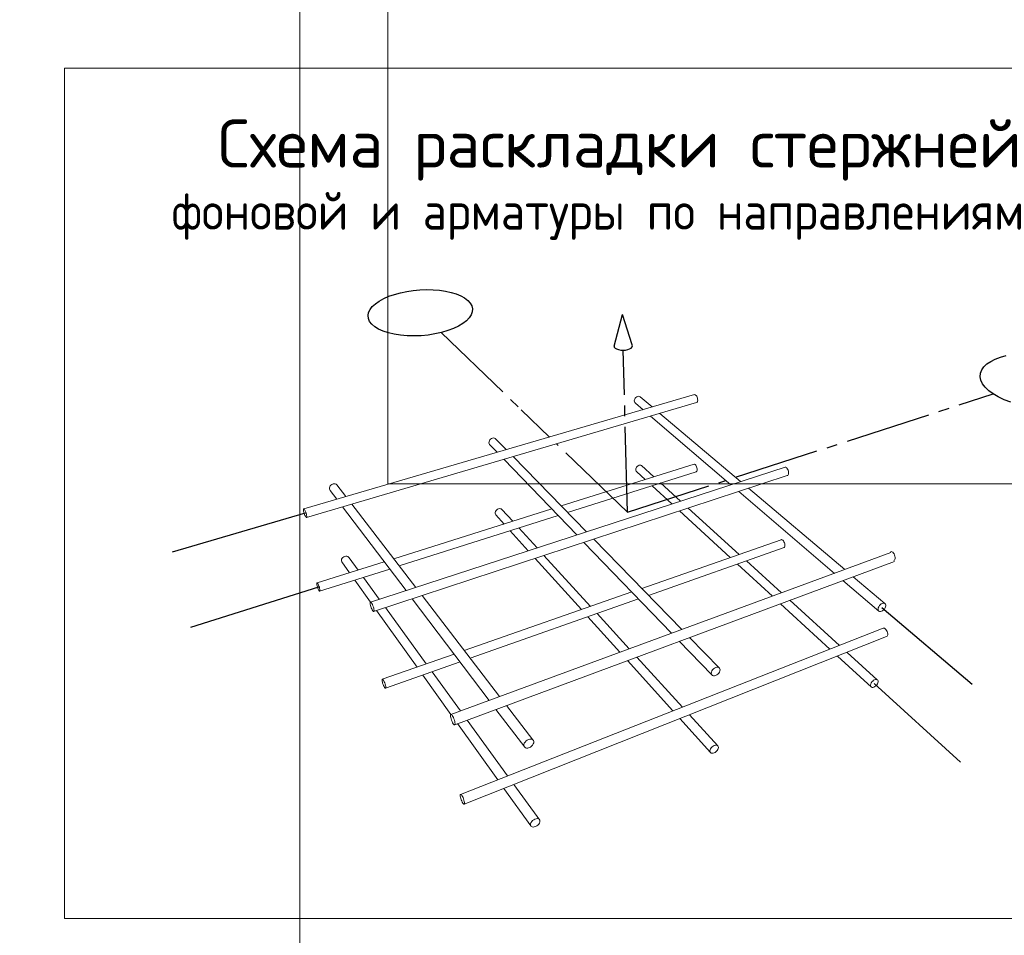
# Model space of a CAD drawing. Header units: millimetres. Extents: x 0 to 42000, y -59 to 29700.
# Tile 8 of 17: x 20379 to 29593, y 7297 to 15863. Entities that reach past the tile are written whole.
import ezdxf

# ---------------------------------------------------------------- set-up
doc = ezdxf.new("R2010")
doc.units = ezdxf.units.MM
doc.linetypes.add('______5', pattern=[1100, 800, -100, 100, -100])
doc.layers.add('Standard', color=7, linetype='Continuous', lineweight=25)
doc.styles.add('ISOCPEUR', font='txt')

msp = doc.modelspace()

# ---------------------------------------------------------------- linework, layer by layer
at = {"layer": 'Standard', "color": 7, "linetype": 'Continuous', "lineweight": -3, "transparency": 33554687}
for p, q in [((25940.3, 12810.2), (26018.7, 13105.2)), ((26109.1, 12821.6), (26018.7, 13105.2)), ((25940.3, 12810.2), (25942.8, 12800)), ((26108.7, 12801.2), (26111.8, 12811.5)), ((26111.8, 12811.5), (26109.1, 12821.6)), ((25942.8, 12800), (25951, 12790.6)), ((25951, 12790.6), (25964.3, 12782.5)), ((25964.3, 12782.5), (25981.9, 12776.3)), ((25981.9, 12776.3), (26002.5, 12772.5)), ((26002.5, 12772.5), (26024.8, 12771.3)), ((26024.8, 12771.3), (26047.1, 12772.8)), ((26047.1, 12772.8), (26068, 12776.9)), ((26068, 12776.9), (26086, 12783.3)), ((26086, 12783.3), (26099.9, 12791.6)), ((26099.9, 12791.6), (26108.7, 12801.2)), ((23049.7, 11246.1), (21804.3, 10880.5)), ((23173.5, 10554.7), (21978.3, 10176.7)), ((28447.4, 10365.4), (29292.8, 9647.4)), ((28375.6, 9653.4), (29181.9, 8917.1))]:
    msp.add_line(p, q, dxfattribs=at)
at = {"layer": 'Standard', "color": 7, "linetype": '______5', "lineweight": -3, "transparency": 33554687}
for p, q in [((24323.1, 12936.4), (25071.7, 12213.7)), ((26065.4, 11254.5), (26027.1, 12771.4)), ((27077.6, 11582.1), (29488.1, 12362.2)), ((25336, 11958.6), (25071.7, 12213.7)), ((26065.4, 11254.5), (25401.6, 11895.3)), ((26065.4, 11254.5), (26986.8, 11552.7))]:
    msp.add_line(p, q, dxfattribs=at)
at = {"layer": 'Standard', "color": 7, "linetype": 'Continuous', "lineweight": 18, "transparency": 33554687}
for p, q in [((23037, 11286.9), (26694.4, 12355.4)), ((26694.4, 12355.4), (26699.2, 12355)), ((26699.2, 12355), (26704.3, 12352)), ((26704.3, 12352), (26709.3, 12346.8)), ((26709.3, 12346.8), (26714, 12339.7)), ((23062.3, 11205.4), (26713.6, 12282.2)), ((26130.9, 12305.5), (26129.9, 12296.6)), ((26129.9, 12296.6), (26131.2, 12288.5)), ((26133.9, 12314.3), (26130.9, 12305.5)), ((26131.2, 12288.5), (26134.6, 12281.5)), ((26139, 12322.6), (26133.9, 12314.3)), ((26134.6, 12281.5), (26139.9, 12276.2)), ((26145.6, 12329.8), (26139, 12322.6)), ((26212.1, 12214.5), (26139.9, 12276.2)), ((26153.4, 12335.3), (26145.6, 12329.8)), ((26161.7, 12338.9), (26153.4, 12335.3)), ((26170.2, 12340.2), (26161.7, 12338.9)), ((26178, 12339.1), (26170.2, 12340.2)), ((26184.8, 12335.8), (26178, 12339.1)), ((26298.6, 12239.8), (26184.8, 12335.8)), ((26717.7, 12284.2), (26713.6, 12282.2)), ((26714, 12339.7), (26718.1, 12331.2)), ((26720.9, 12288.6), (26717.7, 12284.2)), ((26718.1, 12331.2), (26721.1, 12321.8)), ((26722.9, 12295), (26720.9, 12288.6)), ((26721.1, 12321.8), (26723, 12312.2)), ((26723.6, 12303), (26722.9, 12295)), ((26723, 12312.2), (26723.6, 12303)), ((27125.3, 11541.8), (26368.8, 12180.5)), ((27034.3, 11512.1), (26281.9, 12154.9)), ((24770.7, 11913.4), (24770.3, 11904.4)), ((24770.3, 11904.4), (24772.2, 11896)), ((24773.5, 11922.6), (24770.7, 11913.4)), ((24772.2, 11896), (24776.5, 11888.9)), ((24778.6, 11931.2), (24773.5, 11922.6)), ((24847.1, 11815.7), (24776.5, 11888.9)), ((24785.5, 11938.7), (24778.6, 11931.2)), ((24793.8, 11944.6), (24785.5, 11938.7)), ((24802.9, 11948.4), (24793.8, 11944.6)), ((24812.2, 11949.9), (24802.9, 11948.4)), ((24821, 11949), (24812.2, 11949.9)), ((24828.9, 11945.7), (24821, 11949)), ((24835.1, 11940.3), (24828.9, 11945.7)), ((24932.4, 11840.6), (24835.1, 11940.3)), ((25592.4, 11042.6), (24910.1, 11750.3)), ((25682.9, 11072.1), (24995.9, 11775.6)), ((25447.1, 11313.6), (26690.2, 11705.1)), ((26690.2, 11705.1), (26694.8, 11704.2)), ((26694.8, 11704.2), (26699.7, 11701)), ((23662.8, 10414.3), (27541.1, 11677.2)), ((25506.4, 11252.8), (26708.8, 11634.7)), ((26144.2, 11662), (26143.3, 11653.7)), ((26143.3, 11653.7), (26144.6, 11646)), ((26147.2, 11670.4), (26144.2, 11662)), ((26144.6, 11646), (26147.9, 11639.6)), ((26152.1, 11678.3), (26147.2, 11670.4)), ((26147.9, 11639.6), (26153, 11634.7)), ((26158.5, 11685.3), (26152.1, 11678.3)), ((26233.2, 11561.1), (26153, 11634.7)), ((26166, 11690.7), (26158.5, 11685.3)), ((26174.2, 11694.3), (26166, 11690.7)), ((26182.3, 11695.7), (26174.2, 11694.3)), ((26189.9, 11695), (26182.3, 11695.7)), ((26196.5, 11692.1), (26189.9, 11695)), ((26313, 11586.3), (26196.5, 11692.1)), ((26699.7, 11701), (26704.6, 11695.7)), ((26704.6, 11695.7), (26709.2, 11688.6)), ((26712.8, 11636.2), (26708.8, 11634.7)), ((26709.2, 11688.6), (26713.1, 11680.3)), ((26715.8, 11640.1), (26712.8, 11636.2)), ((26713.1, 11680.3), (26716.1, 11671.2)), ((26717.8, 11645.9), (26715.8, 11640.1)), ((26716.1, 11671.2), (26717.9, 11662)), ((26718.5, 11653.4), (26717.8, 11645.9)), ((26717.9, 11662), (26718.5, 11653.4)), ((27541.1, 11677.2), (27546.8, 11676.2)), ((27546.8, 11676.2), (27552.8, 11672.7)), ((27552.8, 11672.7), (27558.7, 11666.7)), ((27558.7, 11666.7), (27564.1, 11658.8)), ((27564.1, 11658.8), (27568.6, 11649.4)), ((27568.6, 11649.4), (27571.8, 11639.3)), ((27572.8, 11611.1), (27570.1, 11604.6)), ((27571.8, 11639.3), (27573.7, 11629.1)), ((27574, 11619.5), (27572.8, 11611.1)), ((27573.7, 11629.1), (27574, 11619.5)), ((23310.6, 11519.5), (23300.7, 11515.5)), ((23320.9, 11521.3), (23310.6, 11519.5)), ((23330.9, 11520.5), (23320.9, 11521.3)), ((23339.9, 11517.3), (23330.9, 11520.5)), ((23347.3, 11511.9), (23339.9, 11517.3)), ((23689.8, 10326.2), (27561.1, 11598.7)), ((26563.5, 11358.8), (26376.1, 11529)), ((27566.1, 11600.4), (27561.1, 11598.7)), ((27570.1, 11604.6), (27566.1, 11600.4)), ((23279.5, 11492.4), (23277, 11482.9)), ((23277, 11482.9), (23277.2, 11473.6)), ((23277.2, 11473.6), (23280, 11465)), ((23284.6, 11501.4), (23279.5, 11492.4)), ((23280, 11465), (23285.3, 11457.8)), ((23291.8, 11509.3), (23284.6, 11501.4)), ((23346.3, 11377.2), (23285.3, 11457.8)), ((23300.7, 11515.5), (23291.8, 11509.3)), ((23431.6, 11402.2), (23347.3, 11511.9)), ((26482.3, 11332.4), (26295.8, 11503.6)), ((28004.4, 10683.4), (27107.5, 11449.6)), ((28100.2, 10718.7), (27198.9, 11479.6)), ((23034.1, 11281.2), (23035, 11285.4)), ((23034.2, 11274.6), (23034.1, 11281.2)), ((23035.4, 11266.1), (23034.2, 11274.6)), ((23035, 11285.4), (23037, 11286.9)), ((23037.5, 11256.3), (23035.4, 11266.1)), ((23037, 11286.9), (23039.8, 11285.6)), ((23040.4, 11245.7), (23037.5, 11256.3)), ((23039.8, 11285.6), (23043.3, 11281.7)), ((23044, 11235.2), (23040.4, 11245.7)), ((23043.3, 11281.7), (23047.2, 11275.3)), ((23047.2, 11275.3), (23051.3, 11266.9)), ((23051.3, 11266.9), (23055.3, 11257.1)), ((23055.3, 11257.1), (23058.9, 11246.5)), ((23058.9, 11246.5), (23061.9, 11235.9)), ((23993.9, 10522.1), (23400.8, 11305.2)), ((24085.2, 10551.8), (23486.7, 11330.5)), ((23879.2, 10819.8), (25358.2, 11285.6)), ((24829, 11253.6), (24828.5, 11245.1)), ((24828.5, 11245.1), (24830.4, 11237.2)), ((24831.7, 11262.3), (24829, 11253.6)), ((24836.6, 11270.5), (24831.7, 11262.3)), ((24843.3, 11277.8), (24836.6, 11270.5)), ((24851.3, 11283.5), (24843.3, 11277.8)), ((24860.1, 11287.3), (24851.3, 11283.5)), ((24869.1, 11289), (24860.1, 11287.3)), ((24877.6, 11288.4), (24869.1, 11289)), ((24885.2, 11285.6), (24877.6, 11288.4)), ((24891.2, 11280.7), (24885.2, 11285.6)), ((24992.1, 11170.3), (24891.2, 11280.7)), ((27028.1, 10831.2), (26553.1, 11267.4)), ((27112, 10860.6), (26634.6, 11294.2)), ((23048, 11225.5), (23044, 11235.2)), ((23052.1, 11217.1), (23048, 11225.5)), ((23056, 11210.7), (23052.1, 11217.1)), ((23059.5, 11206.7), (23056, 11210.7)), ((23062.3, 11205.4), (23059.5, 11206.7)), ((23061.9, 11235.9), (23064, 11226)), ((23064.3, 11206.8), (23062.3, 11205.4)), ((23064, 11226), (23065.2, 11217.5)), ((23065.3, 11211), (23064.3, 11206.8)), ((23065.2, 11217.5), (23065.3, 11211)), ((23931, 10752.5), (25417.1, 11224.5)), ((24830.4, 11237.2), (24834.5, 11230.7)), ((24911.9, 11145), (24834.5, 11230.7)), ((25138, 10894.7), (24968.7, 11082.1)), ((25219.7, 10921.2), (25049.3, 11107.7)), ((26479.3, 10122.6), (25659, 10973.5)), ((26575.4, 10158), (25750, 11003.4)), ((26200.6, 10541.9), (27503.1, 10997.4)), ((27503.1, 10997.4), (27507.9, 10998.6)), ((27507.9, 10998.6), (27513.4, 10997.2)), ((27513.4, 10997.2), (27519.2, 10993.4)), ((27519.2, 10993.4), (27524.8, 10987.4)), ((27524.8, 10987.4), (27530, 10979.5)), ((27530, 10979.5), (27534.3, 10970.4)), ((27534.3, 10970.4), (27537.5, 10960.6)), ((24413.1, 9362.9), (28531.8, 10877.4)), ((26263.7, 10477.2), (27532, 10924.6)), ((27535.9, 10928.2), (27532, 10924.6)), ((27538.5, 10934.1), (27535.9, 10928.2)), ((27537.5, 10960.6), (27539.3, 10950.9)), ((27539.7, 10941.8), (27538.5, 10934.1)), ((27539.3, 10950.9), (27539.7, 10941.8)), ((28527.8, 10885.4), (28534, 10886.6)), ((28534, 10886.6), (28540.9, 10884.9)), ((28540.9, 10884.9), (28548, 10880.4)), ((28548, 10880.4), (28554.8, 10873.5)), ((28554.8, 10873.5), (28560.9, 10864.5)), ((23161.3, 10593.7), (23789.8, 10791.6)), ((23391.4, 10815.5), (23389, 10806.5)), ((23389, 10806.5), (23389.1, 10797.7)), ((23389.1, 10797.7), (23391.7, 10789.8)), ((23396.3, 10824), (23391.4, 10815.5)), ((23464, 10689), (23391.7, 10789.8)), ((23403.3, 10831.6), (23396.3, 10824)), ((23411.9, 10837.6), (23403.3, 10831.6)), ((23421.4, 10841.8), (23411.9, 10837.6)), ((23431.4, 10843.7), (23421.4, 10841.8)), ((23441, 10843.3), (23431.4, 10843.7)), ((23449.6, 10840.5), (23441, 10843.3)), ((23456.6, 10835.7), (23449.6, 10840.5)), ((23461.6, 10829), (23456.6, 10835.7)), ((23544.9, 10714.5), (23461.6, 10829)), ((24449.1, 9267.3), (28564.8, 10795.3)), ((25635.2, 10344.1), (25202.4, 10823.4)), ((25720, 10373.8), (25284.4, 10850.4)), ((27507.9, 10500.9), (27178.7, 10799.9)), ((28564.9, 10806.8), (28559.8, 10802.9)), ((28560.9, 10864.5), (28565.8, 10854.1)), ((28568.7, 10813.3), (28564.9, 10806.8)), ((28565.8, 10854.1), (28569.2, 10843.1)), ((28570.7, 10822), (28568.7, 10813.3)), ((28569.2, 10843.1), (28570.9, 10832.1)), ((28570.9, 10832.1), (28570.7, 10822)), ((23185.6, 10515.8), (23841.1, 10723.9)), ((27422.2, 10469.4), (27094.5, 10770.2)), ((23661.3, 10413.8), (23513.5, 10619.9)), ((23743.9, 10440.7), (23594.9, 10645.7)), ((28418.8, 10329.5), (28083, 10616.4)), ((28476, 10401.3), (28179.1, 10652)), ((23158.3, 10589.2), (23159.3, 10592.7)), ((23158.4, 10583.3), (23158.3, 10589.2)), ((23159.4, 10575.4), (23158.4, 10583.3)), ((23159.3, 10592.7), (23161.3, 10593.7)), ((23161.4, 10566.2), (23159.4, 10575.4)), ((23161.3, 10593.7), (23164.1, 10592)), ((23164.3, 10556.2), (23161.4, 10566.2)), ((23164.1, 10592), (23167.6, 10587.8)), ((23167.7, 10546.1), (23164.3, 10556.2)), ((23167.6, 10587.8), (23171.4, 10581.3)), ((23171.6, 10536.5), (23167.7, 10546.1)), ((23171.4, 10581.3), (23175.4, 10573)), ((23175.5, 10528.2), (23171.6, 10536.5)), ((23175.4, 10573), (23179.3, 10563.4)), ((23179.4, 10521.8), (23175.5, 10528.2)), ((23179.3, 10563.4), (23182.7, 10553.2)), ((23182.8, 10517.5), (23179.4, 10521.8)), ((23182.7, 10553.2), (23185.6, 10543.2)), ((23185.6, 10515.8), (23182.8, 10517.5)), ((23185.6, 10543.2), (23187.6, 10533.9)), ((23187.6, 10516.7), (23185.6, 10515.8)), ((23187.6, 10533.9), (23188.6, 10526.1)), ((23188.7, 10520.2), (23187.6, 10516.7)), ((23188.6, 10526.1), (23188.7, 10520.2)), ((24539.4, 9960.9), (26106.8, 10509)), ((23658.6, 10409.4), (23660.2, 10413.3)), ((23660.2, 10413.3), (23662.8, 10414.3)), ((23662.8, 10414.3), (23666.3, 10412.2)), ((23666.3, 10412.2), (23670.6, 10407.3)), ((24772, 9494.8), (24052.1, 10445.3)), ((24869.9, 9530.9), (24143.9, 10475.5)), ((24595, 9888.6), (26169.5, 10444)), ((28049, 10009.4), (27584.5, 10431.3)), ((23658.3, 10402.9), (23658.6, 10409.4)), ((23659.2, 10394.1), (23658.3, 10402.9)), ((23661.3, 10383.7), (23659.2, 10394.1)), ((23664.3, 10372.4), (23661.3, 10383.7)), ((23668.2, 10361), (23664.3, 10372.4)), ((23672.7, 10350.2), (23668.2, 10361)), ((23670.6, 10407.3), (23675.2, 10399.9)), ((23677.4, 10340.7), (23672.7, 10350.2)), ((23675.2, 10399.9), (23679.9, 10390.4)), ((23682, 10333.3), (23677.4, 10340.7)), ((23679.9, 10390.4), (23684.4, 10379.5)), ((23686.2, 10328.3), (23682, 10333.3)), ((23684.4, 10379.5), (23688.3, 10368)), ((23689.8, 10326.2), (23686.2, 10328.3)), ((23688.3, 10368), (23691.4, 10356.6)), ((23692.4, 10327.1), (23689.8, 10326.2)), ((23691.4, 10356.6), (23693.4, 10346.2)), ((23694, 10330.9), (23692.4, 10327.1)), ((23693.4, 10346.2), (23694.3, 10337.5)), ((23694.3, 10337.5), (23694, 10330.9)), ((24096.9, 9806.2), (23717.6, 10335.3)), ((24183.3, 9836.4), (23800.7, 10362.7)), ((27960.9, 9974.8), (27498.4, 10399.4)), ((28412.8, 10361.2), (28410.6, 10351.2)), ((28410.6, 10351.2), (28410.9, 10342.2)), ((28410.9, 10342.2), (28413.7, 10334.8)), ((28417.3, 10371.4), (28412.8, 10361.2)), ((28413.7, 10334.8), (28418.8, 10329.5)), ((28424, 10381.3), (28417.3, 10371.4)), ((28418.8, 10329.5), (28425.8, 10326.6)), ((28432.2, 10390.1), (28424, 10381.3)), ((28425.8, 10326.6), (28434.3, 10326.4)), ((28441.4, 10397.2), (28432.2, 10390.1)), ((28434.3, 10326.4), (28443.7, 10328.8)), ((28451.1, 10402.1), (28441.4, 10397.2)), ((28443.7, 10328.8), (28453.3, 10333.7)), ((28460.5, 10404.5), (28451.1, 10402.1)), ((28453.3, 10333.7), (28462.5, 10340.8)), ((28469, 10404.2), (28460.5, 10404.5)), ((28462.5, 10340.8), (28470.7, 10349.5)), ((28476, 10401.3), (28469, 10404.2)), ((28470.7, 10349.5), (28477.3, 10359.4)), ((28481.1, 10396), (28476, 10401.3)), ((28477.3, 10359.4), (28481.9, 10369.6)), ((28483.8, 10388.5), (28481.1, 10396)), ((28481.9, 10369.6), (28484.1, 10379.5)), ((28484.1, 10379.5), (28483.8, 10388.5)), ((25995.7, 9944.8), (25695.9, 10276.9)), ((26082.8, 9976.8), (25781.1, 10307)), ((24503.7, 8615.6), (28459.4, 10170.8)), ((28459.4, 10170.8), (28465.3, 10171.5)), ((28465.3, 10171.5), (28471.9, 10169.4)), ((28471.9, 10169.4), (28478.8, 10164.7)), ((28478.8, 10164.7), (28485.4, 10157.8)), ((28485.4, 10157.8), (28491.3, 10149)), ((28491.3, 10149), (28496.2, 10138.9)), ((28496.2, 10138.9), (28499.6, 10128.4)), ((24538.2, 8523.7), (28491.2, 10091.4)), ((26855.2, 9732.7), (26551.4, 10047.8)), ((26927.2, 9797.7), (26648, 10083.6)), ((28496.1, 10094.7), (28491.2, 10091.4)), ((28499.5, 10100.5), (28496.1, 10094.7)), ((28501.3, 10108.5), (28499.5, 10100.5)), ((28499.6, 10128.4), (28501.3, 10118)), ((28501.3, 10118), (28501.3, 10108.5)), ((23771.5, 9692.4), (24444.2, 9927.6)), ((26490.7, 9396.8), (26065.6, 9867.4)), ((26580.6, 9432.1), (26153.1, 9899.9)), ((28348.2, 9619.1), (28032.2, 9909.3)), ((28403.2, 9687.7), (28120.6, 9944.4)), ((23802.6, 9609.1), (24499.3, 9854.9)), ((26855.8, 9770.2), (26851.6, 9759.5)), ((26862.5, 9780.5), (26855.8, 9770.2)), ((26871.2, 9789.8), (26862.5, 9780.5)), ((26881.2, 9797.4), (26871.2, 9789.8)), ((26891.9, 9802.8), (26881.2, 9797.4)), ((26902.6, 9805.6), (26891.9, 9802.8)), ((26912.4, 9805.7), (26902.6, 9805.6)), ((26920.8, 9803), (26912.4, 9805.7)), ((26927.2, 9797.7), (26920.8, 9803)), ((26926.5, 9760.2), (26930.7, 9770.8)), ((26931.1, 9790.2), (26927.2, 9797.7)), ((26930.7, 9770.8), (26932.3, 9781)), ((26932.3, 9781), (26931.1, 9790.2)), ((23769.6, 9683.3), (23770, 9689.2)), ((23770.4, 9675.3), (23769.6, 9683.3)), ((23770, 9689.2), (23771.5, 9692.4)), ((23772.4, 9665.6), (23770.4, 9675.3)), ((23771.5, 9692.4), (23774.2, 9692.8)), ((23774.2, 9692.8), (23777.7, 9690.3)), ((23777.7, 9690.3), (23781.8, 9685.1)), ((23781.8, 9685.1), (23786.3, 9677.5)), ((23786.3, 9677.5), (23790.9, 9668.2)), ((24414.4, 9363.4), (24150.3, 9731.8)), ((24503.3, 9396.1), (24237.1, 9762.4)), ((26851.6, 9759.5), (26850, 9749.3)), ((26850, 9749.3), (26851.3, 9740.1)), ((26851.3, 9740.1), (26855.2, 9732.7)), ((26855.2, 9732.7), (26861.7, 9727.4)), ((26861.7, 9727.4), (26870.1, 9724.8)), ((26870.1, 9724.8), (26879.9, 9724.9)), ((26879.9, 9724.9), (26890.6, 9727.7)), ((26890.6, 9727.7), (26901.2, 9733.1)), ((26901.2, 9733.1), (26911.2, 9740.7)), ((26911.2, 9740.7), (26919.8, 9749.9)), ((26919.8, 9749.9), (26926.5, 9760.2)), ((28360.8, 9675.5), (28352.9, 9667.1)), ((28369.8, 9682.5), (28360.8, 9675.5)), ((28379.1, 9687.4), (28369.8, 9682.5)), ((28388.1, 9690), (28379.1, 9687.4)), ((28396.4, 9690.1), (28388.1, 9690)), ((28403.2, 9687.7), (28396.4, 9690.1)), ((28408.1, 9683), (28403.2, 9687.7)), ((28410.8, 9676.3), (28408.1, 9683)), ((28411.1, 9668), (28410.8, 9676.3)), ((23775.3, 9654.9), (23772.4, 9665.6)), ((23779, 9644), (23775.3, 9654.9)), ((23783.3, 9633.5), (23779, 9644)), ((23787.9, 9624.1), (23783.3, 9633.5)), ((23792.4, 9616.6), (23787.9, 9624.1)), ((23790.9, 9668.2), (23795.2, 9657.6)), ((23796.5, 9611.4), (23792.4, 9616.6)), ((23795.2, 9657.6), (23799, 9646.6)), ((23800, 9608.8), (23796.5, 9611.4)), ((23799, 9646.6), (23801.9, 9635.8)), ((23802.6, 9609.1), (23800, 9608.8)), ((23801.9, 9635.8), (23803.8, 9626.1)), ((23804.2, 9612.3), (23802.6, 9609.1)), ((23803.8, 9626.1), (23804.6, 9618.1)), ((23804.6, 9618.1), (23804.2, 9612.3)), ((28342.2, 9648.1), (28340.1, 9638.8)), ((28340.1, 9638.8), (28340.5, 9630.5)), ((28340.5, 9630.5), (28343.2, 9623.8)), ((28346.6, 9657.7), (28342.2, 9648.1)), ((28343.2, 9623.8), (28348.2, 9619.1)), ((28352.9, 9667.1), (28346.6, 9657.7)), ((28348.2, 9619.1), (28355, 9616.8)), ((28355, 9616.8), (28363.2, 9616.9)), ((28363.2, 9616.9), (28372.2, 9619.6)), ((28372.2, 9619.6), (28381.5, 9624.5)), ((28381.5, 9624.5), (28390.4, 9631.4)), ((28390.4, 9631.4), (28398.3, 9639.8)), ((28398.3, 9639.8), (28404.6, 9649.1)), ((28404.6, 9649.1), (28409, 9658.7)), ((28409, 9658.7), (28411.1, 9668)), ((25104.2, 9056.2), (24835.6, 9410.8)), ((25181.5, 9125.5), (24934.1, 9447.3)), ((24409.9, 9353.1), (24410.8, 9359.5)), ((24410.4, 9344.1), (24409.9, 9353.1)), ((24412.3, 9333.2), (24410.4, 9344.1)), ((24410.8, 9359.5), (24413.1, 9362.9)), ((24415.5, 9321), (24412.3, 9333.2)), ((24413.1, 9362.9), (24416.7, 9363)), ((24419.7, 9308.4), (24415.5, 9321)), ((24416.7, 9363), (24421.2, 9359.9)), ((24424.8, 9296.3), (24419.7, 9308.4)), ((24421.2, 9359.9), (24426.5, 9353.7)), ((24426.5, 9353.7), (24432, 9344.9)), ((24432, 9344.9), (24437.5, 9334)), ((24437.5, 9334), (24442.6, 9321.8)), ((24442.6, 9321.8), (24446.9, 9309.2)), ((24446.9, 9309.2), (24450.1, 9296.9)), ((24944.7, 8789), (24565.5, 9310.5)), ((26843.4, 9006.2), (26556.4, 9324)), ((26912.5, 9068.9), (26646.6, 9359.8)), ((24430.2, 9285.5), (24424.8, 9296.3)), ((24435.8, 9276.7), (24430.2, 9285.5)), ((24441, 9270.4), (24435.8, 9276.7)), ((24445.5, 9267.2), (24441, 9270.4)), ((24449.1, 9267.3), (24445.5, 9267.2)), ((24451.5, 9270.6), (24449.1, 9267.3)), ((24450.1, 9296.9), (24452, 9286)), ((24452.5, 9277), (24451.5, 9270.6)), ((24452, 9286), (24452.5, 9277)), ((24852.3, 8752.7), (24476.1, 9277.3)), ((25127.8, 9123.4), (25116.9, 9115.2)), ((25139.7, 9129.3), (25127.8, 9123.4)), ((25151.9, 9132.6), (25139.7, 9129.3)), ((25163.4, 9133.1), (25151.9, 9132.6)), ((25173.5, 9130.7), (25163.4, 9133.1)), ((25181.5, 9125.5), (25173.5, 9130.7)), ((25186.8, 9118), (25181.5, 9125.5)), ((25097.1, 9083.5), (25096.4, 9072.9)), ((25096.4, 9072.9), (25098.8, 9063.6)), ((25101, 9094.5), (25097.1, 9083.5)), ((25098.8, 9063.6), (25104.2, 9056.2)), ((25107.7, 9105.4), (25101, 9094.5)), ((25104.2, 9056.2), (25112.2, 9051.1)), ((25116.9, 9115.2), (25107.7, 9105.4)), ((25112.2, 9051.1), (25122.4, 9048.7)), ((25122.4, 9048.7), (25133.9, 9049.2)), ((25133.9, 9049.2), (25146, 9052.6)), ((25146, 9052.6), (25157.8, 9058.5)), ((25157.8, 9058.5), (25168.7, 9066.6)), ((25168.7, 9066.6), (25177.8, 9076.4)), ((25177.8, 9076.4), (25184.5, 9087.2)), ((25184.5, 9087.2), (25188.4, 9098.2)), ((25189.2, 9108.7), (25186.8, 9118)), ((25188.4, 9098.2), (25189.2, 9108.7)), ((26839.9, 9030.8), (26838.4, 9021.3)), ((26844, 9040.8), (26839.9, 9030.8)), ((26850.4, 9050.5), (26844, 9040.8)), ((26858.7, 9059.4), (26850.4, 9050.5)), ((26868.3, 9066.8), (26858.7, 9059.4)), ((26878.6, 9072.2), (26868.3, 9066.8)), ((26888.8, 9075.2), (26878.6, 9072.2)), ((26898.3, 9075.7), (26888.8, 9075.2)), ((26906.4, 9073.5), (26898.3, 9075.7)), ((26905.4, 9024.6), (26911.8, 9034.4)), ((26912.5, 9068.9), (26906.4, 9073.5)), ((26911.8, 9034.4), (26915.9, 9044.3)), ((26916.3, 9062.2), (26912.5, 9068.9)), ((26915.9, 9044.3), (26917.4, 9053.8)), ((26917.4, 9053.8), (26916.3, 9062.2)), ((26838.4, 9021.3), (26839.6, 9012.9)), ((26839.6, 9012.9), (26843.4, 9006.2)), ((26843.4, 9006.2), (26849.6, 9001.6)), ((26849.6, 9001.6), (26857.7, 8999.5)), ((26857.7, 8999.5), (26867.1, 9000)), ((26867.1, 9000), (26877.3, 9003.1)), ((26877.3, 9003.1), (26887.6, 9008.4)), ((26887.6, 9008.4), (26897.1, 9015.8)), ((26897.1, 9015.8), (26905.4, 9024.6)), ((25161, 8322.1), (24910.6, 8671.4)), ((25245.2, 8375.6), (25003.4, 8708.2)), ((24500.4, 8607.4), (24501.4, 8613)), ((24500.9, 8599.3), (24500.4, 8607.4)), ((24502.6, 8589.1), (24500.9, 8599.3)), ((24501.4, 8613), (24503.7, 8615.6)), ((24505.7, 8577.7), (24502.6, 8589.1)), ((24503.7, 8615.6), (24507.2, 8615.1)), ((24509.7, 8565.7), (24505.7, 8577.7)), ((24507.2, 8615.1), (24511.6, 8611.5)), ((24511.6, 8611.5), (24516.7, 8605.1)), ((24516.7, 8605.1), (24522, 8596.2)), ((24522, 8596.2), (24527.3, 8585.5)), ((24527.3, 8585.5), (24532.2, 8573.7)), ((24532.2, 8573.7), (24536.3, 8561.6)), ((24514.6, 8553.9), (24509.7, 8565.7)), ((24519.9, 8543.3), (24514.6, 8553.9)), ((24525.2, 8534.4), (24519.9, 8543.3)), ((24530.3, 8527.9), (24525.2, 8534.4)), ((24534.7, 8524.2), (24530.3, 8527.9)), ((24538.2, 8523.7), (24534.7, 8524.2)), ((24536.3, 8561.6), (24539.4, 8550.1)), ((24540.5, 8526.2), (24538.2, 8523.7)), ((24539.4, 8550.1), (24541.1, 8539.9)), ((24541.5, 8531.8), (24540.5, 8526.2)), ((24541.1, 8539.9), (24541.5, 8531.8)), ((25211.9, 8387.6), (25200.3, 8384.1)), ((25222.8, 8388.5), (25211.9, 8387.6)), ((25232.5, 8386.7), (25222.8, 8388.5)), ((25240.1, 8382.2), (25232.5, 8386.7)), ((25159.5, 8340.4), (25158.7, 8330.6)), ((25158.7, 8330.6), (25161, 8322.1)), ((25163.2, 8350.7), (25159.5, 8340.4)), ((25161, 8322.1), (25166.1, 8315.5)), ((25169.7, 8360.9), (25163.2, 8350.7)), ((25166.1, 8315.5), (25173.8, 8311.1)), ((25178.4, 8370.3), (25169.7, 8360.9)), ((25173.8, 8311.1), (25183.5, 8309.3)), ((25188.9, 8378.2), (25178.4, 8370.3)), ((25183.5, 8309.3), (25194.4, 8310.2)), ((25200.3, 8384.1), (25188.9, 8378.2)), ((25194.4, 8310.2), (25206, 8313.8)), ((25206, 8313.8), (25217.3, 8319.7)), ((25217.3, 8319.7), (25227.7, 8327.6)), ((25227.7, 8327.6), (25236.4, 8336.9)), ((25236.4, 8336.9), (25242.9, 8347.1)), ((25245.2, 8375.6), (25240.1, 8382.2)), ((25242.9, 8347.1), (25246.6, 8357.4)), ((25247.4, 8367.1), (25245.2, 8375.6)), ((25246.6, 8357.4), (25247.4, 8367.1))]:
    msp.add_line(p, q, dxfattribs=at)
at = {"layer": 'Standard', "color": 7, "linetype": 'Continuous', "lineweight": 13, "transparency": 33554687}
for points in [[(23000, 29200), (2000, 29200), (2000, 1000), (23000, 1000), (23000, 29200)], [(41500, 29200), (23822.3, 29200), (23822.3, 11522.3), (41500, 11522.3), (41500, 29200)], [(41132.8, 15409.5), (20798.7, 15409.5), (20798.7, 7455.5), (41132.8, 7455.5), (41132.8, 15409.5)]]:
    msp.add_lwpolyline(points, dxfattribs=at)
at = {"layer": 'Standard', "color": 7, "linetype": 'Continuous', "lineweight": -3, "transparency": 33554687}
for points in [[(23743.1, 13231.4), (23785.2, 13254.4), (23832.8, 13275.3), (23885.1, 13293.5), (23941.2, 13308.9), (24000.3, 13321.2), (24061.3, 13330.2), (24123.4, 13335.9), (24185.4, 13338), (24246.6, 13336.7), (24305.8, 13331.9), (24362.2, 13323.7), (24414.8, 13312.2), (24462.9, 13297.5), (24505.5, 13279.9), (24542.1, 13259.7), (24571.9, 13237.1), (24594.3, 13212.6), (24609.1, 13186.4), (24615.7, 13159), (24614.1, 13130.9), (24604.2, 13102.6), (24585.9, 13074.4), (24559.7, 13047), (24525.8, 13020.8), (24484.8, 12996.2), (24437.3, 12973.8), (24384.2, 12954), (24326.3, 12937.1), (24264.8, 12923.5), (24200.7, 12913.4), (24135.2, 12907.1), (24069.5, 12904.7), (24004.9, 12906.2), (23942.4, 12911.6), (23883.4, 12920.7), (23828.9, 12933.5), (23779.8, 12949.6), (23737.1, 12968.8), (23701.4, 12990.6), (23673.3, 13014.7), (23653.3, 13040.5), (23641.6, 13067.7), (23638.4, 13095.7), (23643.7, 13124.1), (23657.1, 13152.3), (23678.5, 13179.9), (23707.4, 13206.4), (23743.1, 13231.4)], [(29488.1, 12362.2), (29447.1, 12392.5), (29414, 12424.3), (29389.6, 12457.1), (29373.9, 12490.3), (29367.3, 12523.3), (29369.8, 12555.5), (29381.1, 12586.4), (29401.1, 12615.6), (29429.2, 12642.5), (29464.9, 12666.7), (29507.7, 12688), (29556.8, 12705.9), (29611.3, 12720.2)], [(29652.4, 12286), (29591.7, 12308.4), (29536.6, 12334), (29488.1, 12362.2)]]:
    msp.add_lwpolyline(points, dxfattribs=at)

# ---------------------------------------------------------------- texts
at = {"layer": 'Standard', "color": 7, "linetype": 'Continuous', "lineweight": 50, "transparency": 33554687, "attachment_point": 7, "style": 'ISOCPEUR'}
for s, insert, char_height, width in [('\\W0.99;Схема раскладки стержней', (22233.7, 14357.8), 450, 7958.285), ('\\W0.99;фоновой и арматуры по направлениям', (21798.7, 13803.4), 350, 8743.614)]:
    msp.add_mtext(s, dxfattribs=dict(at, insert=insert, char_height=char_height, width=width))

doc.saveas('drawing.dxf')
